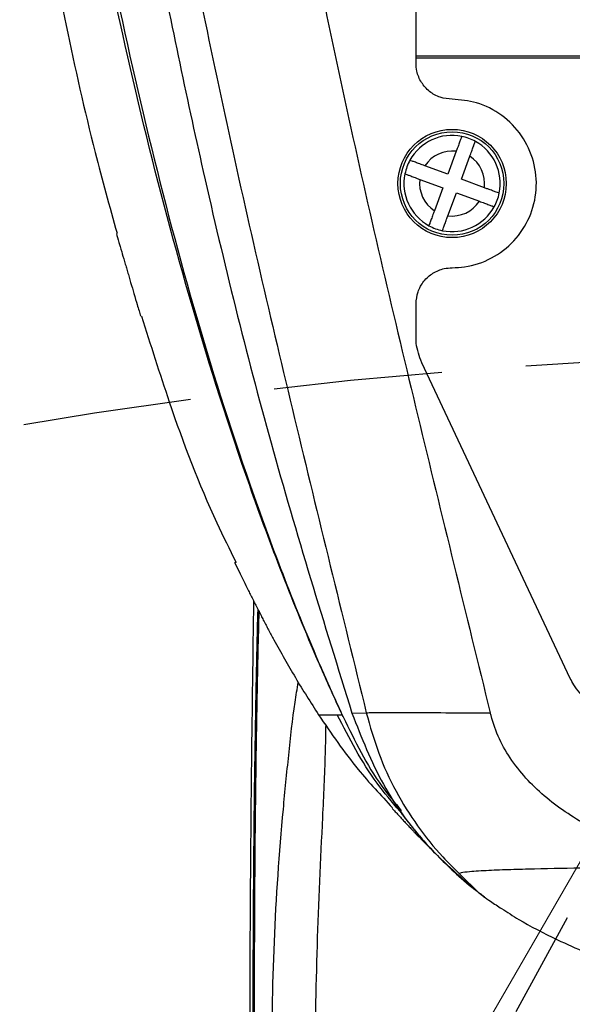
# Model space of a CAD drawing. Header units: millimetres. Extents: x 559 to 1365, y 424 to 1103.
# Tile 74 of 85: x 1154.62 to 1161.18, y 999.33 to 1011.02. Entities that reach past the tile are written whole.
import ezdxf

# ---------------------------------------------------------------- set-up
doc = ezdxf.new("R2010")
doc.units = ezdxf.units.MM
doc.linetypes.add('ACISOTGL', pattern=[3, 2, -1])
doc.linetypes.add('HIDDEN', pattern=[1.905, 1.27, -0.635])
doc.layers.add('虚线层', color=7, linetype='HIDDEN', lineweight=25)

msp = doc.modelspace()

# ---------------------------------------------------------------- linework, layer by layer
at = {"color": 7, "linetype": 'Continuous', "lineweight": 25}
for p, q in [((1159.3228, 1010.5068), (1159.3228, 1018.3804)), ((1170.1794, 1010.5885), (1159.3228, 1010.5885)), ((1170.1794, 1010.568), (1159.3228, 1010.568)), ((1159.8009, 1009.4608), (1159.7005, 1009.1884)), ((1159.8614, 1009.1291), (1159.9617, 1009.4016)), ((1159.7005, 1009.1884), (1159.4281, 1009.2887)), ((1159.3688, 1009.1279), (1159.6413, 1009.0275)), ((1160.1338, 1009.0288), (1159.8614, 1009.1291)), ((1159.6413, 1009.0275), (1159.5409, 1008.7551)), ((1159.7018, 1008.6958), (1159.8021, 1008.9683)), ((1159.8021, 1008.9683), (1160.0746, 1008.8679)), ((1159.3228, 1007.2549), (1159.3228, 1007.6498)), ((1161.1544, 1003.203), (1159.3908, 1006.9508)), ((1158.5631, 1002.7884), (1158.7329, 1002.7959)), ((1159.8372, 1000.8845), (1160.0705, 1000.6548))]:
    msp.add_line(p, q, dxfattribs=at)
at = {"color": 7, "linetype": 'Continuous', "lineweight": 18}
msp.add_line((1164.7511, 1007.0564), (1138.4623, 961.5229), dxfattribs=at)
at = {"color": 7, "linetype": 'Continuous', "lineweight": 25}
for radius in [0.6428, 0.6143]:
    msp.add_circle((1159.7513, 1009.0783), radius, dxfattribs=at)
at = {"color": 7, "linetype": 'Continuous', "lineweight": 18}
for radius, start, end in [(123.0653, 318, 222), (114.28, 316.394071, 223.605929)]:
    msp.add_arc((1164.7511, 946.3451), radius, start, end, dxfattribs=at)
at = {"color": 7, "linetype": 'Continuous', "lineweight": 25}
for radius, start, end in [(0.5714, 78.40612, 151.15227), (0.5714, 61.15227, 78.40612), (0.5714, 348.40612, 61.15227), (0.3857, 82.61879, 146.93961), (0.3857, 352.61879, 56.93961), (0.5714, 151.15227, 168.40612), (0.5714, 168.40612, 241.15227), (0.3857, 172.61879, 236.93961), (0.5714, 331.15227, 348.40612), (0.3857, 262.61879, 326.93961), (0.5714, 258.40612, 331.15227), (0.5714, 241.15227, 258.40612)]:
    msp.add_arc((1159.7513, 1009.0783), radius, start, end, dxfattribs=at)
for points, knots in [([(1154.4036, 1046.8507), (1154.2979, 1045.4376), (1154.082, 1042.554), (1153.8512, 1038.195), (1153.6972, 1033.7779), (1153.643, 1029.3628), (1153.6973, 1025.5028), (1153.8309, 1022.2003), (1154.008, 1019.4558), (1154.2616, 1016.725), (1154.5588, 1014.4), (1154.8698, 1012.4792), (1155.1641, 1010.9558), (1155.4585, 1009.6233), (1155.6854, 1008.8073), (1155.7741, 1008.4886)], [0, 0, 0, 0, 0.1102861, 0.2250417, 0.3397011, 0.4542464, 0.5686587, 0.6400949, 0.7114665, 0.782675, 0.8535091, 0.8938427, 0.9340893, 0.974261, 1, 1, 1, 1]), ([(1154.4275, 1032.9398), (1154.4275, 1031.8808), (1154.4274, 1029.7869), (1154.5215, 1026.6528), (1154.7203, 1023.5679), (1154.9999, 1020.525), (1155.3315, 1017.581), (1155.7346, 1014.7298), (1156.2109, 1011.9643), (1156.8174, 1009.0499), (1157.5737, 1005.9807), (1158.2323, 1003.8557), (1158.5631, 1002.7884)], [0, 0, 0, 0, 0.1052926, 0.2081944, 0.3092619, 0.4089719, 0.5077321, 0.5993841, 0.6908261, 0.7823407, 0.8906775, 1, 1, 1, 1]), ([(1158.4471, 1002.7709), (1158.4471, 1002.7709), (1158.4285, 1002.8109), (1158.3314, 1003.0211), (1157.933, 1003.9146), (1157.329, 1005.4804), (1156.6509, 1007.6082), (1156.0793, 1009.7635), (1155.5971, 1011.9405), (1155.094, 1014.6246), (1154.6044, 1017.8427), (1154.1993, 1021.5993), (1153.9745, 1025.3649), (1153.8851, 1029.1064), (1153.9051, 1031.573), (1153.915, 1032.8063)], [0, 0, 0, 0, 0.0000003, 0.0043204, 0.0226455, 0.0956876, 0.1683229, 0.2410333, 0.3137891, 0.3864862, 0.5083227, 0.6324938, 0.7566698, 0.878338, 1, 1, 1, 1]), ([(1153.9756, 1032.8421), (1153.9662, 1031.6072), (1153.9474, 1029.1375), (1154.037, 1025.3921), (1154.2616, 1021.6237), (1154.6573, 1017.8634), (1155.1346, 1014.6409), (1155.6276, 1011.9534), (1156.1012, 1009.7735), (1156.6647, 1007.6152), (1157.3351, 1005.4843), (1157.9351, 1003.916), (1158.3326, 1003.0191), (1158.4341, 1002.7998), (1158.4566, 1002.751), (1158.4594, 1002.7449), (1158.4594, 1002.7449)], [0, 0, 0, 0, 0.1216668, 0.24334207, 0.36737185, 0.49139757, 0.6130898, 0.68568434, 0.75833855, 0.83094624, 0.90347728, 0.97642896, 0.9947355, 0.99932836, 0.99999972, 1, 1, 1, 1]), ([(1156.4612, 1024.1381), (1156.5654, 1022.9395), (1156.7737, 1020.5416), (1157.2175, 1016.9563), (1157.7892, 1013.3863), (1158.5065, 1009.8392), (1159.3402, 1006.3151), (1159.9153, 1003.9693), (1160.2029, 1002.7959)], [0, 0, 0, 0, 0.1664094, 0.332919, 0.4995292, 0.6662439, 0.8330683, 1, 1, 1, 1]), ([(1155.0373, 1024.0246), (1155.141, 1022.8291), (1155.3485, 1020.4388), (1155.7883, 1016.8666), (1156.3517, 1013.3133), (1157.0562, 1009.7864), (1157.8764, 1006.2864), (1158.4475, 1003.9592), (1158.7329, 1002.7959)], [0, 0, 0, 0, 0.1669211, 0.3337427, 0.5004555, 0.6670685, 0.8335827, 1, 1, 1, 1]), ([(1159.7513, 1010.0783), (1159.7032, 1010.083), (1159.6069, 1010.0925), (1159.4786, 1010.1662), (1159.3816, 1010.2748), (1159.3301, 1010.3953), (1159.3249, 1010.4751), (1159.3228, 1010.5068)], [0, 0, 0, 0, 0.214422, 0.42884223, 0.64332209, 0.85797837, 1, 1, 1, 1]), ([(1159.7513, 1008.0784), (1159.8011, 1008.0806), (1159.9628, 1008.088), (1160.228, 1008.1784), (1160.499, 1008.3856), (1160.686, 1008.6723), (1160.7678, 1009.0046), (1160.7348, 1009.3453), (1160.5908, 1009.6565), (1160.3521, 1009.9003), (1160.0588, 1010.0519), (1159.8489, 1010.0699), (1159.7513, 1010.0783)], [0, 0, 0, 0, 0.0477205, 0.1549478, 0.2622159, 0.3695619, 0.4769939, 0.5844844, 0.6919776, 0.799411, 0.9067455, 1, 1, 1, 1]), ([(1159.8662, 1009.6381), (1159.8655, 1009.6362), (1159.864, 1009.6323), (1159.8531, 1009.6025), (1159.8369, 1009.5585), (1159.8185, 1009.5086), (1159.806, 1009.4749), (1159.8009, 1009.4608)], [0, 0, 0, 0, 0.2107913, 0.4215548, 0.6331395, 0.8470168, 1, 1, 1, 1]), ([(1159.9617, 1009.4016), (1159.9692, 1009.4218), (1159.9841, 1009.4623), (1160.0039, 1009.5161), (1160.0186, 1009.5559), (1160.026, 1009.5761), (1160.0267, 1009.5781), (1160.027, 1009.5788)], [0, 0, 0, 0, 0.2198469, 0.4398429, 0.6562811, 0.8693721, 1, 1, 1, 1]), ([(1159.4281, 1009.2887), (1159.4078, 1009.2962), (1159.3673, 1009.3111), (1159.3136, 1009.3309), (1159.2737, 1009.3456), (1159.2535, 1009.353), (1159.2516, 1009.3537), (1159.2508, 1009.354)], [0, 0, 0, 0, 0.2198469, 0.4398429, 0.6562811, 0.8693721, 1, 1, 1, 1]), ([(1159.1916, 1009.1932), (1159.1935, 1009.1925), (1159.1973, 1009.191), (1159.2271, 1009.1801), (1159.2711, 1009.1639), (1159.3211, 1009.1455), (1159.3548, 1009.133), (1159.3688, 1009.1279)], [0, 0, 0, 0, 0.2107913, 0.4215548, 0.6331395, 0.8470168, 1, 1, 1, 1]), ([(1160.3111, 1008.9635), (1160.3091, 1008.9642), (1160.3053, 1008.9656), (1160.2755, 1008.9766), (1160.2315, 1008.9928), (1160.1816, 1009.0112), (1160.1479, 1009.0236), (1160.1338, 1009.0288)], [0, 0, 0, 0, 0.2107913, 0.4215548, 0.6331395, 0.8470168, 1, 1, 1, 1]), ([(1160.0746, 1008.8679), (1160.0948, 1008.8605), (1160.1353, 1008.8455), (1160.1891, 1008.8257), (1160.2289, 1008.8111), (1160.2491, 1008.8036), (1160.2511, 1008.8029), (1160.2518, 1008.8026)], [0, 0, 0, 0, 0.2198469, 0.4398429, 0.6562811, 0.8693721, 1, 1, 1, 1]), ([(1159.5409, 1008.7551), (1159.5335, 1008.7348), (1159.5185, 1008.6943), (1159.4987, 1008.6406), (1159.4841, 1008.6007), (1159.4766, 1008.5805), (1159.4759, 1008.5786), (1159.4756, 1008.5778)], [0, 0, 0, 0, 0.2198469, 0.4398429, 0.6562811, 0.8693721, 1, 1, 1, 1]), ([(1159.6365, 1008.5186), (1159.6372, 1008.5205), (1159.6386, 1008.5243), (1159.6496, 1008.5541), (1159.6658, 1008.5981), (1159.6842, 1008.6481), (1159.6966, 1008.6818), (1159.7018, 1008.6958)], [0, 0, 0, 0, 0.2107913, 0.4215548, 0.6331395, 0.8470168, 1, 1, 1, 1]), ([(1155.7664, 1008.4865), (1155.7757, 1008.4535), (1155.7922, 1008.3951), (1155.8239, 1008.2869), (1155.8544, 1008.1837), (1155.8807, 1008.0942), (1155.8997, 1008.0293), (1155.9189, 1007.9636), (1155.9463, 1007.8694), (1155.9799, 1007.7541), (1156.0185, 1007.6233), (1156.0423, 1007.5461), (1156.0557, 1007.5027)], [0, 0, 0, 0, 0.1794985, 0.3168172, 0.4157588, 0.4545633, 0.4899342, 0.5259658, 0.5665429, 0.6709045, 0.8144219, 1, 1, 1, 1]), ([(1159.3228, 1007.6498), (1159.3275, 1007.698), (1159.337, 1007.7945), (1159.411, 1007.923), (1159.5199, 1008.0199), (1159.6404, 1008.0711), (1159.7199, 1008.0763), (1159.7513, 1008.0784)], [0, 0, 0, 0, 0.2149211, 0.4298435, 0.6447196, 0.8594459, 1, 1, 1, 1]), ([(1156.064, 1007.5054), (1156.1717, 1007.1645), (1156.4343, 1006.3333), (1156.8036, 1005.352), (1157.1102, 1004.736), (1157.1876, 1004.5804)], [0, 0, 0, 0, 0.3420138, 0.8338105, 1, 1, 1, 1]), ([(1159.3908, 1006.9508), (1159.3627, 1007.0268), (1159.3261, 1007.1259), (1159.3234, 1007.2305), (1159.3228, 1007.2549)], [0, 0, 0, 0, 0.7666734, 1, 1, 1, 1]), ([(1157.1699, 1004.5826), (1157.1864, 1004.5477), (1157.2156, 1004.4858), (1157.2692, 1004.3759), (1157.3193, 1004.2746), (1157.3619, 1004.1894), (1157.3924, 1004.1285), (1157.4231, 1004.0676), (1157.4668, 1003.9816), (1157.5198, 1003.8783), (1157.5794, 1003.7645), (1157.6147, 1003.6993), (1157.6346, 1003.6627)], [0, 0, 0, 0, 0.1805652, 0.319777, 0.4211295, 0.4611116, 0.4974109, 0.5339225, 0.574469, 0.6774727, 0.8183181, 1, 1, 1, 1]), ([(1157.3942, 1004.125), (1157.3768, 1002.8468), (1157.335, 999.7871), (1157.3808, 993.1636), (1157.3876, 986.0401), (1157.357, 978.9197), (1157.2908, 973.5839), (1157.1693, 968.2483), (1156.981, 963.3238), (1156.7099, 958.8147), (1156.4526, 955.5354), (1156.1298, 953.0864), (1155.8415, 951.4603), (1155.5561, 949.8348), (1155.3056, 948.2037), (1155.2323, 947.1073), (1155.1957, 946.5594)], [0, 0, 0, 0, 0.0664842, 0.1591514, 0.3444962, 0.4369973, 0.5294978, 0.6220406, 0.7145804, 0.7857927, 0.8569973, 0.8855955, 0.9142364, 0.9428736, 0.9714532, 1, 1, 1, 1]), ([(1157.6345, 1003.6627), (1157.7188, 1003.5115), (1157.8874, 1003.2092), (1158.0732, 1002.917), (1158.166, 1002.7709)], [0, 0, 0, 0, 0.5000229, 1, 1, 1, 1]), ([(1161.4877, 1002.8756), (1161.4418, 1002.8978), (1161.3235, 1002.955), (1161.2174, 1003.082), (1161.1675, 1003.1779), (1161.1544, 1003.203)], [0, 0, 0, 0, 0.3187258, 0.821331, 1, 1, 1, 1]), ([(1157.6057, 998.4854), (1157.6128, 999.016), (1157.6268, 1000.0749), (1157.7162, 1001.3483), (1157.8114, 1002.2909), (1157.8656, 1002.8011), (1157.9128, 1003.0782), (1157.9261, 1003.1565)], [0, 0, 0, 0, 0.335579, 0.6697791, 0.8083039, 0.9458291, 1, 1, 1, 1]), ([(1158.166, 1002.7709), (1158.317, 1002.5497), (1158.5828, 1002.1604), (1158.9047, 1001.8164), (1159.0437, 1001.6678)], [0, 0, 0, 0, 0.5682309, 1, 1, 1, 1]), ([(1158.166, 1002.7709), (1158.1784, 1002.7709), (1158.206, 1002.7709), (1158.3236, 1002.7709), (1158.3882, 1002.7709)], [0, 0, 0, 0, 0.4506287, 1, 1, 1, 1]), ([(1158.3882, 1002.7709), (1158.3977, 1002.7709), (1158.4167, 1002.7709), (1158.4369, 1002.7709), (1158.4471, 1002.7709)], [0, 0, 0, 0, 0.4958524, 1, 1, 1, 1]), ([(1158.4594, 1002.7449), (1158.4573, 1002.7492), (1158.4532, 1002.7579), (1158.4492, 1002.7665), (1158.4471, 1002.7709)], [0, 0, 0, 0, 0.4999499, 1, 1, 1, 1]), ([(1158.5631, 1002.7884), (1158.6754, 1002.5017), (1158.8995, 1001.9296), (1159.4299, 1001.2084), (1159.866, 1000.8315), (1160.0705, 1000.6548)], [0, 0, 0, 0, 0.3479486, 0.6941795, 1, 1, 1, 1]), ([(1158.7329, 1002.7959), (1158.7451, 1002.7961), (1158.7709, 1002.7964), (1158.9449, 1002.7966), (1159.2648, 1002.7965), (1159.7128, 1002.7961), (1160.0464, 1002.796), (1160.2029, 1002.7959)], [0, 0, 0, 0, 0.1035559, 0.2187064, 0.4808879, 0.7563746, 1, 1, 1, 1]), ([(1158.7329, 1002.7959), (1158.7783, 1002.6339), (1158.8682, 1002.313), (1159.0756, 1001.8618), (1159.3326, 1001.4495), (1159.5926, 1001.1268), (1159.7712, 1000.9498), (1159.8372, 1000.8845)], [0, 0, 0, 0, 0.2253468, 0.446324, 0.6629952, 0.8755121, 1, 1, 1, 1]), ([(1158.251, 1002.6539), (1158.249, 1002.5398), (1158.2426, 1002.1752), (1158.2002, 1001.3021), (1158.1393, 1000.0268), (1158.1252, 999.0013), (1158.1181, 998.4857)], [0, 0, 0, 0, 0.08294656, 0.26496971, 0.63043396, 1, 1, 1, 1]), ([(1159.0381, 1001.6628), (1159.0482, 1001.652), (1159.068, 1001.6308), (1159.1015, 1001.594), (1159.1367, 1001.5555), (1159.1735, 1001.5156), (1159.2112, 1001.4752), (1159.2493, 1001.4348), (1159.2854, 1001.397), (1159.3205, 1001.3606), (1159.3604, 1001.3195), (1159.4115, 1001.2675), (1159.4685, 1001.2101), (1159.5101, 1001.1695), (1159.5285, 1001.1515)], [0, 0, 0, 0, 0.1315096, 0.2576748, 0.3763611, 0.4856579, 0.5838794, 0.6695656, 0.7414846, 0.787585, 0.8328195, 0.8867685, 0.9497959, 1, 1, 1, 1]), ([(1159.1303, 1001.6268), (1159.1498, 1001.601), (1159.188, 1001.5502), (1159.2835, 1001.4284), (1159.409, 1001.2788), (1159.5702, 1001.1024), (1159.7731, 1000.9059), (1159.9623, 1000.7379), (1160.0953, 1000.64), (1160.1342, 1000.6113)], [0, 0, 0, 0, 0.1620778, 0.3181449, 0.4707365, 0.6225362, 0.7762324, 0.9344121, 1, 1, 1, 1]), ([(1159.8371, 1000.8845), (1159.8395, 1000.8893), (1159.8443, 1000.8989), (1159.9726, 1000.9136), (1160.1788, 1000.9262), (1160.4468, 1000.9365), (1160.8359, 1000.9468), (1161.3562, 1000.9553), (1161.8851, 1000.9595), (1162.2009, 1000.9599), (1162.3001, 1000.9601)], [0, 0, 0, 0, 0.0692436, 0.1384414, 0.2457589, 0.3487441, 0.4520178, 0.6741637, 0.8976514, 1, 1, 1, 1]), ([(1160.0705, 1000.6548), (1160.0716, 1000.6545), (1160.0747, 1000.6535), (1160.079, 1000.6501), (1160.095, 1000.6372), (1160.1365, 1000.6053), (1160.1992, 1000.5616), (1160.2719, 1000.5133), (1160.3165, 1000.4846), (1160.3387, 1000.4702)], [0, 0, 0, 0, 0.0057149, 0.0157479, 0.0555694, 0.2147433, 0.5330845, 0.7665411, 1, 1, 1, 1]), ([(1160.3387, 1000.4702), (1160.405, 1000.4274), (1160.5965, 1000.3036), (1161.0236, 1000.0801), (1161.5716, 999.8504), (1162.0032, 999.6854), (1162.2141, 999.6203), (1162.2655, 999.6044)], [0, 0, 0, 0, 0.14741103, 0.42611337, 0.77139373, 0.94433934, 1, 1, 1, 1])]:
    msp.add_open_spline(points, degree=3, knots=knots, dxfattribs=at)
at = {"color": 8, "linetype": 'Continuous', "lineweight": 25}
for points, knots in [([(1157.3898, 998.6306), (1157.3899, 998.9253), (1157.3901, 999.5181), (1157.3936, 1000.3391), (1157.3988, 1001.0877), (1157.4055, 1001.7671), (1157.4144, 1002.4289), (1157.4274, 1003.2035), (1157.44, 1003.708), (1157.4478, 1004.0191)], [0, 0, 0, 0, 0.1510922, 0.3038902, 0.425679, 0.5474685, 0.6728758, 0.7982847, 1, 1, 1, 1]), ([(1157.4583, 1003.9984), (1157.4541, 1003.8415), (1157.4454, 1003.5188), (1157.4341, 1002.9764), (1157.424, 1002.3823), (1157.4157, 1001.7379), (1157.4093, 1001.0639), (1157.4046, 1000.3176), (1157.4019, 999.5044), (1157.402, 998.9227), (1157.4021, 998.6303)], [0, 0, 0, 0, 0.1045575, 0.2148947, 0.3346741, 0.4544546, 0.5779176, 0.7013818, 0.8498539, 1, 1, 1, 1]), ([(1159.1306, 1001.6263), (1159.0377, 1001.7357), (1158.7419, 1002.0839), (1158.5321, 1002.4914), (1158.3882, 1002.7709)], [0, 0, 0, 0, 0.3141296, 1, 1, 1, 1]), ([(1158.4594, 1002.7449), (1158.597, 1002.461), (1158.7889, 1002.065), (1159.0698, 1001.7287), (1159.1493, 1001.6335)], [0, 0, 0, 0, 0.717011, 1, 1, 1, 1]), ([(1162.2359, 1001.0909), (1162.1413, 1001.1188), (1161.8378, 1001.2082), (1161.3618, 1001.4368), (1160.8351, 1001.7844), (1160.4853, 1002.1643), (1160.2876, 1002.5133), (1160.231, 1002.7021), (1160.2029, 1002.7959)], [0, 0, 0, 0, 0.1067512, 0.3423712, 0.5685805, 0.7870588, 0.8942245, 1, 1, 1, 1])]:
    msp.add_open_spline(points, degree=3, knots=knots, dxfattribs=at)
at = {"layer": '虚线层', "color": 7}
msp.add_line((1164.7511, 1007.0564), (1139.2927, 960.1679), dxfattribs=at)
at = {"layer": '虚线层', "color": 7, "linetype": 'ACISOTGL'}
for centre, radius in [((1164.7511, 1007.0564), 53.5688), ((1164.7511, 946.3451), 60.7112)]:
    msp.add_circle(centre, radius, dxfattribs=at)

doc.saveas('drawing.dxf')
